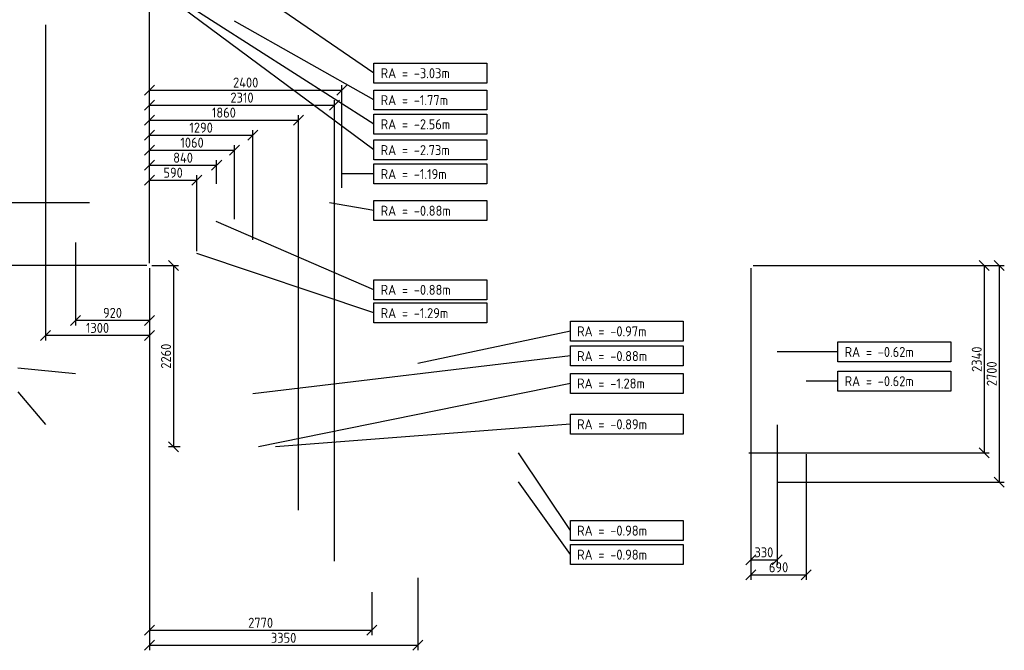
# Model space of a CAD drawing. Header units: millimetres. Extents: x -15718 to 33466, y -30964 to 22563.
# Tile 7 of 8: x 20881 to 33161, y 2699 to 10570. Entities that reach past the tile are written whole.
import ezdxf

# ---------------------------------------------------------------- set-up
doc = ezdxf.new("R2010")
doc.units = ezdxf.units.MM
doc.header["$LTSCALE"] = 250
doc.header["$MEASUREMENT"] = 0
doc.layers.get('0').update_dxf_attribs({"color": 2, "lineweight": 100})
doc.layers.add('K-DIM-025T', color=240, linetype='Continuous', lineweight=25)
doc.styles.add('Isocp', font='isocp.shx')
doc.dimstyles.new('ISO-25', dxfattribs={"dimscale": 50, "dimtxt": 2.5, "dimasz": 2.5, "dimexe": 1.25, "dimexo": 0.625, "dimtad": 1, "dimdec": 0, "dimrnd": 10, "dimtxsty": 'Isocp', "dimblk": 'OBLIQUE', "dimcen": 2.5, "dimclrd": 256, "dimclre": 256, "dimclrt": 256, "dimadec": 0, "dimazin": 0, "dimtfac": 1, "dimtdec": 0, "dimtmove": 0, "dimatfit": 3, "dimfxl": 0, "dimlwd": -1, "dimlwe": -1, "dimarcsym": 0})

# ---------------------------------------------------------------- blocks, each defined once
blk = doc.blocks.new('_Oblique')
at = {"color": 0, "linetype": 'ByBlock', "lineweight": -2}
blk.add_line((-0.5, -0.5), (0.5, 0.5), dxfattribs=at)
blk = doc.blocks.new('*D42')
at = {"layer": 'Defpoints', "color": 0}
for p in [(19857, 8285), (21784, 8285, -883), (22500, 7500, -3300)]:
    blk.add_point(p, dxfattribs=at)
at = {"layer": 'K-DIM-025T'}
for p, q in [((21752, 8285), (19794, 8285)), ((19857, 7500), (19857, 8285)), ((22469, 7500), (19794, 7500))]:
    blk.add_line(p, q, dxfattribs=at)
at = {"layer": 'K-DIM-025T', "xscale": 125, "yscale": 125, "zscale": 125}
for p, rotation in [((19857, 8285), 90), ((19857, 7500), 270)]:
    blk.add_blockref('_Oblique', p, dxfattribs=dict(at, rotation=rotation))
at = {"layer": 'K-DIM-025T', "insert": (19763, 7893), "char_height": 125, "attachment_point": 5, "rotation": 90, "style": 'Isocp'}
blk.add_mtext('790', dxfattribs=at)
blk = doc.blocks.new('*D43')
at = {"layer": 'Defpoints', "color": 0}
for p in [(19669, 8490), (20285, 8490, -883), (22500, 7500, -3300)]:
    blk.add_point(p, dxfattribs=at)
at = {"layer": 'K-DIM-025T'}
for p, q in [((20254, 8490), (19607, 8490)), ((19669, 7500), (19669, 8490)), ((22469, 7500), (19607, 7500))]:
    blk.add_line(p, q, dxfattribs=at)
at = {"layer": 'K-DIM-025T', "xscale": 125, "yscale": 125, "zscale": 125}
for p, rotation in [((19669, 8490), 90), ((19669, 7500), 270)]:
    blk.add_blockref('_Oblique', p, dxfattribs=dict(at, rotation=rotation))
at = {"layer": 'K-DIM-025T', "insert": (19575, 7995), "char_height": 125, "attachment_point": 5, "rotation": 90, "style": 'Isocp'}
blk.add_mtext('990', dxfattribs=at)
blk = doc.blocks.new('*D46')
at = {"layer": 'Defpoints', "color": 0}
for p in [(21577, 7821, -579), (22500, 7500, -3300), (21577, 6817)]:
    blk.add_point(p, dxfattribs=at)
at = {"layer": 'K-DIM-025T'}
for p, q in [((21577, 7790), (21577, 6754)), ((22500, 7469), (22500, 6754)), ((22500, 6817), (21577, 6817))]:
    blk.add_line(p, q, dxfattribs=at)
at = {"layer": 'K-DIM-025T', "xscale": 125, "yscale": 125, "zscale": 125, "rotation": 180}
blk.add_blockref('_Oblique', (21577, 6817), dxfattribs=at)
at = {"layer": 'K-DIM-025T', "xscale": 125, "yscale": 125, "zscale": 125}
blk.add_blockref('_Oblique', (22500, 6817), dxfattribs=at)
at = {"layer": 'K-DIM-025T', "insert": (22039, 6911), "char_height": 125, "attachment_point": 5, "style": 'Isocp'}
blk.add_mtext('920', dxfattribs=at)
blk = doc.blocks.new('*D47')
at = {"layer": 'Defpoints', "color": 0}
for p in [(21204, 10536, -579), (22500, 7500, -3300), (21204, 6629)]:
    blk.add_point(p, dxfattribs=at)
at = {"layer": 'K-DIM-025T'}
for p, q in [((21204, 10505), (21204, 6567)), ((22500, 7469), (22500, 6567)), ((22500, 6629), (21204, 6629))]:
    blk.add_line(p, q, dxfattribs=at)
at = {"layer": 'K-DIM-025T', "xscale": 125, "yscale": 125, "zscale": 125, "rotation": 180}
blk.add_blockref('_Oblique', (21204, 6629), dxfattribs=at)
at = {"layer": 'K-DIM-025T', "xscale": 125, "yscale": 125, "zscale": 125}
blk.add_blockref('_Oblique', (22500, 6629), dxfattribs=at)
at = {"layer": 'K-DIM-025T', "insert": (21852, 6723), "char_height": 125, "attachment_point": 5, "style": 'Isocp'}
blk.add_mtext('1300', dxfattribs=at)
blk = doc.blocks.new('*D48')
at = {"layer": 'Defpoints', "color": 0}
for p in [(21805, 11810), (21805, 11655, -1316), (22500, 7500, -3300)]:
    blk.add_point(p, dxfattribs=at)
at = {"layer": 'K-DIM-025T'}
for p, q in [((21805, 11686), (21805, 11872)), ((22500, 11810), (21805, 11810)), ((22500, 7531), (22500, 11872))]:
    blk.add_line(p, q, dxfattribs=at)
at = {"layer": 'K-DIM-025T', "xscale": 125, "yscale": 125, "zscale": 125, "rotation": 180}
blk.add_blockref('_Oblique', (21805, 11810), dxfattribs=at)
at = {"layer": 'K-DIM-025T', "xscale": 125, "yscale": 125, "zscale": 125}
blk.add_blockref('_Oblique', (22500, 11810), dxfattribs=at)
at = {"layer": 'K-DIM-025T', "insert": (22153, 11903), "char_height": 125, "attachment_point": 5, "style": 'Isocp'}
blk.add_mtext('690', dxfattribs=at)
blk = doc.blocks.new('*D69')
at = {"layer": 'Defpoints', "color": 0}
for p in [(23091, 8566), (23091, 7651, -837), (22500, 7500)]:
    blk.add_point(p, dxfattribs=at)
at = {"layer": 'K-DIM-025T'}
for p, q in [((22500, 7531), (22500, 8629)), ((23091, 7682), (23091, 8629)), ((22500, 8566), (23091, 8566))]:
    blk.add_line(p, q, dxfattribs=at)
at = {"layer": 'K-DIM-025T', "xscale": 125, "yscale": 125, "zscale": 125, "rotation": 180}
blk.add_blockref('_Oblique', (22500, 8566), dxfattribs=at)
at = {"layer": 'K-DIM-025T', "xscale": 125, "yscale": 125, "zscale": 125}
blk.add_blockref('_Oblique', (23091, 8566), dxfattribs=at)
at = {"layer": 'K-DIM-025T', "insert": (22795, 8660), "char_height": 125, "attachment_point": 5, "style": 'Isocp'}
blk.add_mtext('590', dxfattribs=at)
blk = doc.blocks.new('*D70')
at = {"layer": 'Defpoints', "color": 0}
for p in [(23338, 8754), (23338, 8490, -883), (22500, 7500, -3300)]:
    blk.add_point(p, dxfattribs=at)
at = {"layer": 'K-DIM-025T'}
for p, q in [((22500, 7531), (22500, 8816)), ((22500, 8754), (23338, 8754)), ((23338, 8522), (23338, 8816))]:
    blk.add_line(p, q, dxfattribs=at)
at = {"layer": 'K-DIM-025T', "xscale": 125, "yscale": 125, "zscale": 125, "rotation": 180}
blk.add_blockref('_Oblique', (22500, 8754), dxfattribs=at)
at = {"layer": 'K-DIM-025T', "xscale": 125, "yscale": 125, "zscale": 125}
blk.add_blockref('_Oblique', (23338, 8754), dxfattribs=at)
at = {"layer": 'K-DIM-025T', "insert": (22919, 8847), "char_height": 125, "attachment_point": 5, "style": 'Isocp'}
blk.add_mtext('840', dxfattribs=at)
blk = doc.blocks.new('*D71')
at = {"layer": 'Defpoints', "color": 0}
for p in [(23561, 8941), (23561, 8050, -883), (22500, 7500, -3300)]:
    blk.add_point(p, dxfattribs=at)
at = {"layer": 'K-DIM-025T'}
for p, q in [((22500, 7531), (22500, 9004)), ((23561, 8082), (23561, 9004)), ((22500, 8941), (23561, 8941))]:
    blk.add_line(p, q, dxfattribs=at)
at = {"layer": 'K-DIM-025T', "xscale": 125, "yscale": 125, "zscale": 125, "rotation": 180}
blk.add_blockref('_Oblique', (22500, 8941), dxfattribs=at)
at = {"layer": 'K-DIM-025T', "xscale": 125, "yscale": 125, "zscale": 125}
blk.add_blockref('_Oblique', (23561, 8941), dxfattribs=at)
at = {"layer": 'K-DIM-025T', "insert": (23031, 9035), "char_height": 125, "attachment_point": 5, "style": 'Isocp'}
blk.add_mtext('1060', dxfattribs=at)
blk = doc.blocks.new('*D72')
at = {"layer": 'Defpoints', "color": 0}
for p in [(23788, 9129), (23788, 7792, -876), (22500, 7500, -3300)]:
    blk.add_point(p, dxfattribs=at)
at = {"layer": 'K-DIM-025T'}
for p, q in [((22500, 7531), (22500, 9191)), ((22500, 9129), (23788, 9129)), ((23788, 7823), (23788, 9191))]:
    blk.add_line(p, q, dxfattribs=at)
at = {"layer": 'K-DIM-025T', "xscale": 125, "yscale": 125, "zscale": 125, "rotation": 180}
blk.add_blockref('_Oblique', (22500, 9129), dxfattribs=at)
at = {"layer": 'K-DIM-025T', "xscale": 125, "yscale": 125, "zscale": 125}
blk.add_blockref('_Oblique', (23788, 9129), dxfattribs=at)
at = {"layer": 'K-DIM-025T', "insert": (23144, 9222), "char_height": 125, "attachment_point": 5, "style": 'Isocp'}
blk.add_mtext('1290', dxfattribs=at)
blk = doc.blocks.new('*D73')
at = {"layer": 'Defpoints', "color": 0}
for p in [(24357, 9316), (22500, 7500, -3300), (24357, 4416, -579)]:
    blk.add_point(p, dxfattribs=at)
at = {"layer": 'K-DIM-025T'}
for p, q in [((22500, 7531), (22500, 9379)), ((24357, 4447), (24357, 9379)), ((22500, 9316), (24357, 9316))]:
    blk.add_line(p, q, dxfattribs=at)
at = {"layer": 'K-DIM-025T', "xscale": 125, "yscale": 125, "zscale": 125, "rotation": 180}
blk.add_blockref('_Oblique', (22500, 9316), dxfattribs=at)
at = {"layer": 'K-DIM-025T', "xscale": 125, "yscale": 125, "zscale": 125}
blk.add_blockref('_Oblique', (24357, 9316), dxfattribs=at)
at = {"layer": 'K-DIM-025T', "insert": (23428, 9410), "char_height": 125, "attachment_point": 5, "style": 'Isocp'}
blk.add_mtext('1860', dxfattribs=at)
blk = doc.blocks.new('*D74')
at = {"layer": 'Defpoints', "color": 0}
for p in [(24808, 9504), (22500, 7500, -3300), (24808, 3779, -579)]:
    blk.add_point(p, dxfattribs=at)
at = {"layer": 'K-DIM-025T'}
for p, q in [((22500, 7531), (22500, 9566)), ((22500, 9504), (24808, 9504)), ((24808, 3810), (24808, 9566))]:
    blk.add_line(p, q, dxfattribs=at)
at = {"layer": 'K-DIM-025T', "xscale": 125, "yscale": 125, "zscale": 125, "rotation": 180}
blk.add_blockref('_Oblique', (22500, 9504), dxfattribs=at)
at = {"layer": 'K-DIM-025T', "xscale": 125, "yscale": 125, "zscale": 125}
blk.add_blockref('_Oblique', (24808, 9504), dxfattribs=at)
at = {"layer": 'K-DIM-025T', "insert": (23654, 9597), "char_height": 125, "attachment_point": 5, "style": 'Isocp'}
blk.add_mtext('2310', dxfattribs=at)
blk = doc.blocks.new('*D75')
at = {"layer": 'Defpoints', "color": 0}
for p in [(24899, 9691), (24899, 8437, -1035), (22500, 7500, -3300)]:
    blk.add_point(p, dxfattribs=at)
at = {"layer": 'K-DIM-025T'}
for p, q in [((22500, 7531), (22500, 9754)), ((24899, 8469), (24899, 9754)), ((22500, 9691), (24899, 9691))]:
    blk.add_line(p, q, dxfattribs=at)
at = {"layer": 'K-DIM-025T', "xscale": 125, "yscale": 125, "zscale": 125, "rotation": 180}
blk.add_blockref('_Oblique', (22500, 9691), dxfattribs=at)
at = {"layer": 'K-DIM-025T', "xscale": 125, "yscale": 125, "zscale": 125}
blk.add_blockref('_Oblique', (24899, 9691), dxfattribs=at)
at = {"layer": 'K-DIM-025T', "insert": (23700, 9785), "char_height": 125, "attachment_point": 5, "style": 'Isocp'}
blk.add_mtext('2400', dxfattribs=at)
blk = doc.blocks.new('*D85')
at = {"layer": 'Defpoints', "color": 0}
for p in [(22500, 7500, -3300), (22799, 5240), (22914, 5240, -2210)]:
    blk.add_point(p, dxfattribs=at)
at = {"layer": 'K-DIM-025T'}
for p, q in [((22531, 7500), (22862, 7500)), ((22799, 7500), (22799, 5240)), ((22883, 5240), (22737, 5240))]:
    blk.add_line(p, q, dxfattribs=at)
at = {"layer": 'K-DIM-025T', "xscale": 125, "yscale": 125, "zscale": 125}
for p, rotation in [((22799, 7500), 90), ((22799, 5240), 270)]:
    blk.add_blockref('_Oblique', p, dxfattribs=dict(at, rotation=rotation))
at = {"layer": 'K-DIM-025T', "insert": (22706, 6370), "char_height": 125, "attachment_point": 5, "rotation": 90, "style": 'Isocp'}
blk.add_mtext('2260', dxfattribs=at)
blk = doc.blocks.new('*D86')
at = {"layer": 'Defpoints', "color": 0}
for p in [(22500, 7500, -3300), (25273, 3456, -589), (25273, 2949)]:
    blk.add_point(p, dxfattribs=at)
at = {"layer": 'K-DIM-025T'}
for p, q in [((22500, 7469), (22500, 2887)), ((25273, 3425), (25273, 2887)), ((22500, 2949), (25273, 2949))]:
    blk.add_line(p, q, dxfattribs=at)
at = {"layer": 'K-DIM-025T', "xscale": 125, "yscale": 125, "zscale": 125, "rotation": 180}
blk.add_blockref('_Oblique', (22500, 2949), dxfattribs=at)
at = {"layer": 'K-DIM-025T', "xscale": 125, "yscale": 125, "zscale": 125}
blk.add_blockref('_Oblique', (25273, 2949), dxfattribs=at)
at = {"layer": 'K-DIM-025T', "insert": (23886, 3043), "char_height": 125, "attachment_point": 5, "style": 'Isocp'}
blk.add_mtext('2770', dxfattribs=at)
blk = doc.blocks.new('*D87')
at = {"layer": 'Defpoints', "color": 0}
for p in [(22500, 7500, -3300), (25847, 3634, -975), (25847, 2762)]:
    blk.add_point(p, dxfattribs=at)
at = {"layer": 'K-DIM-025T'}
for p, q in [((22500, 7469), (22500, 2699)), ((25847, 3603), (25847, 2699)), ((22500, 2762), (25847, 2762))]:
    blk.add_line(p, q, dxfattribs=at)
at = {"layer": 'K-DIM-025T', "xscale": 125, "yscale": 125, "zscale": 125, "rotation": 180}
blk.add_blockref('_Oblique', (22500, 2762), dxfattribs=at)
at = {"layer": 'K-DIM-025T', "xscale": 125, "yscale": 125, "zscale": 125}
blk.add_blockref('_Oblique', (25847, 2762), dxfattribs=at)
at = {"layer": 'K-DIM-025T', "insert": (24173, 2855), "char_height": 125, "attachment_point": 5, "style": 'Isocp'}
blk.add_mtext('3350', dxfattribs=at)
blk = doc.blocks.new('*D88')
at = {"layer": 'Defpoints', "color": 0}
for p in [(30000, 7500, -3300), (29946, 5164, -624), (32911, 5164)]:
    blk.add_point(p, dxfattribs=at)
at = {"layer": 'K-DIM-025T'}
for p, q in [((30031, 7500), (32974, 7500)), ((32911, 7500), (32911, 5164)), ((29977, 5164), (32974, 5164))]:
    blk.add_line(p, q, dxfattribs=at)
at = {"layer": 'K-DIM-025T', "xscale": 125, "yscale": 125, "zscale": 125}
for p, rotation in [((32911, 7500), 90), ((32911, 5164), 270)]:
    blk.add_blockref('_Oblique', p, dxfattribs=dict(at, rotation=rotation))
at = {"layer": 'K-DIM-025T', "insert": (32818, 6332), "char_height": 125, "attachment_point": 5, "rotation": 90, "style": 'Isocp'}
blk.add_mtext('2340', dxfattribs=at)
blk = doc.blocks.new('*D89')
at = {"layer": 'Defpoints', "color": 0}
for p in [(30000, 7500, -3300), (30311, 4799, -625), (33099, 4799)]:
    blk.add_point(p, dxfattribs=at)
at = {"layer": 'K-DIM-025T'}
for p, q in [((30031, 7500), (33161, 7500)), ((33099, 7500), (33099, 4799)), ((30342, 4799), (33161, 4799))]:
    blk.add_line(p, q, dxfattribs=at)
at = {"layer": 'K-DIM-025T', "xscale": 125, "yscale": 125, "zscale": 125}
for p, rotation in [((33099, 7500), 90), ((33099, 4799), 270)]:
    blk.add_blockref('_Oblique', p, dxfattribs=dict(at, rotation=rotation))
at = {"layer": 'K-DIM-025T', "insert": (33005, 6150), "char_height": 125, "attachment_point": 5, "rotation": 90, "style": 'Isocp'}
blk.add_mtext('2700', dxfattribs=at)
blk = doc.blocks.new('*D90')
at = {"layer": 'Defpoints', "color": 0}
for p in [(30000, 7500, -3300), (30327, 5545, -623), (30327, 3829)]:
    blk.add_point(p, dxfattribs=at)
at = {"layer": 'K-DIM-025T'}
for p, q in [((30000, 7469), (30000, 3766)), ((30327, 5514), (30327, 3766)), ((30000, 3829), (30327, 3829))]:
    blk.add_line(p, q, dxfattribs=at)
at = {"layer": 'K-DIM-025T', "xscale": 125, "yscale": 125, "zscale": 125, "rotation": 180}
blk.add_blockref('_Oblique', (30000, 3829), dxfattribs=at)
at = {"layer": 'K-DIM-025T', "xscale": 125, "yscale": 125, "zscale": 125}
blk.add_blockref('_Oblique', (30327, 3829), dxfattribs=at)
at = {"layer": 'K-DIM-025T', "insert": (30163, 3922), "char_height": 125, "attachment_point": 5, "style": 'Isocp'}
blk.add_mtext('330', dxfattribs=at)
blk = doc.blocks.new('*D91')
at = {"layer": 'Defpoints', "color": 0}
for p in [(30000, 7500, -3300), (30692, 5180, -624), (30692, 3641)]:
    blk.add_point(p, dxfattribs=at)
at = {"layer": 'K-DIM-025T'}
for p, q in [((30000, 7469), (30000, 3579)), ((30692, 5149), (30692, 3579)), ((30000, 3641), (30692, 3641))]:
    blk.add_line(p, q, dxfattribs=at)
at = {"layer": 'K-DIM-025T', "xscale": 125, "yscale": 125, "zscale": 125, "rotation": 180}
blk.add_blockref('_Oblique', (30000, 3641), dxfattribs=at)
at = {"layer": 'K-DIM-025T', "xscale": 125, "yscale": 125, "zscale": 125}
blk.add_blockref('_Oblique', (30692, 3641), dxfattribs=at)
at = {"layer": 'K-DIM-025T', "insert": (30346, 3735), "char_height": 125, "attachment_point": 5, "style": 'Isocp'}
blk.add_mtext('690', dxfattribs=at)

msp = doc.modelspace()

# ---------------------------------------------------------------- linework, layer by layer
at = {"layer": 'K-DIM-025T'}
for p, q in [((25300, 9266.4, -2555.5), (22774.5, 10881, -2555.5)), ((25300, 8943.9, -2725.5), (22774.5, 10819.5, -2725.5)), ((25300, 9903.5, -3025.8), (23939.5, 10840, -3025.8)), ((25300, 9567.3, -1767.9), (23561.1, 10552, -1767.9)), ((25300, 8644.4, -1187.4), (24899, 8644.4, -1187.4)), ((25300, 8187.1, -883.4), (24747, 8285.3, -883.4)), ((25300, 7200, -883.4), (23332.1, 8050.3, -883.4)), ((25300, 6909.4, -1294.5), (23090.9, 7650.7, -1294.5)), ((27750, 6682.3, -975), (25846.8, 6277.2, -975)), ((31086.3, 6424.8, -623), (30326.5, 6424.8, -623)), ((27750, 6373, -876), (23788.5, 5899, -876)), ((20856.7, 6225.7, -579.4), (21577, 6155.7, -579.4)), ((27750, 6031, -1283), (23861, 5240, -1283)), ((31086.3, 6059.8, -624), (30691.5, 6059.8, -624)), ((20856.7, 5923.5, -579.4), (21204, 5515.7, -579.4)), ((27750, 5521.8, -886), (24073.9, 5240, -886)), ((27750, 4194.8, -975), (27101, 5165, -975)), ((27750, 3894.8, -975), (27101, 4800, -975))]:
    msp.add_line(p, q, dxfattribs=at)
for points, elevation in [([(25300, 9778.8), (25300, 10028.2), (26706.7, 10028.2), (26706.7, 9778.8)], -3025.8), ([(25300, 9442.6), (25300, 9692), (26706.7, 9692), (26706.7, 9442.6)], -1767.9), ([(25300, 9141.7), (25300, 9391.1), (26706.7, 9391.1), (26706.7, 9141.7)], -2555.5), ([(25300, 8819.2), (25300, 9068.6), (26706.7, 9068.6), (26706.7, 8819.2)], -2725.5), ([(25300, 8519.7), (25300, 8769.1), (26706.7, 8769.1), (26706.7, 8519.7)], -1187.4), ([(25300, 8062.5), (25300, 8311.8), (26706.7, 8311.8), (26706.7, 8062.5)], -883.4), ([(25300, 7075.3), (25300, 7324.7), (26706.7, 7324.7), (26706.7, 7075.3)], -883.4), ([(25300, 6784.7), (25300, 7034.1), (26706.7, 7034.1), (26706.7, 6784.7)], -1294.5), ([(27750, 6557.7), (27750, 6807), (29156.7, 6807), (29156.7, 6557.7)], -975), ([(31086.3, 6300.1), (31086.3, 6549.5), (32493.1, 6549.5), (32493.1, 6300.1)], -623), ([(27750, 6248.3), (27750, 6497.7), (29156.7, 6497.7), (29156.7, 6248.3)], -876), ([(27750, 5906.3), (27750, 6155.7), (29156.7, 6155.7), (29156.7, 5906.3)], -1283), ([(31086.3, 5935.1), (31086.3, 6184.5), (32493.1, 6184.5), (32493.1, 5935.1)], -624), ([(27750, 5397.1), (27750, 5646.5), (29156.7, 5646.5), (29156.7, 5397.1)], -886), ([(27750, 4070.1), (27750, 4319.5), (29156.7, 4319.5), (29156.7, 4070.1)], -975), ([(27750, 3770.1), (27750, 4019.5), (29156.7, 4019.5), (29156.7, 3770.1)], -975)]:
    msp.add_lwpolyline(points, close=True, dxfattribs=dict(at, elevation=elevation))

# ---------------------------------------------------------------- texts
at = {"layer": 'K-DIM-025T', "style": 'Isocp'}
for s, p in [('RA = -3.03m ', (25383.6, 9839, -3025.8)), ('RA = -1.77m ', (25383.6, 9502.8, -1767.9)), ('RA = -2.56m ', (25383.6, 9201.9, -2555.5)), ('RA = -2.73m ', (25383.6, 8879.4, -2725.5)), ('RA = -1.19m ', (25383.6, 8579.9, -1187.4)), ('RA = -0.88m ', (25383.6, 8122.6, -883.4)), ('RA = -0.88m ', (25383.6, 7135.5, -883.4)), ('RA = -1.29m ', (25383.6, 6844.9, -1294.5)), ('RA = -0.97m ', (27833.6, 6617.8, -975)), ('RA = -0.88m ', (27833.6, 6308.5, -876)), ('RA = -0.62m ', (31170, 6360.3, -623)), ('RA = -1.28m ', (27833.6, 5966.5, -1283)), ('RA = -0.62m ', (31170, 5995.3, -624)), ('RA = -0.89m ', (27833.6, 5457.3, -886)), ('RA = -0.98m ', (27833.6, 4130.3, -975)), ('RA = -0.98m ', (27833.6, 3830.3, -975))]:
    msp.add_text(s, height=125, dxfattribs=at).set_placement(p)

# ---------------------------------------------------------------- dimensions: what is measured, and where the dimension line sits
at = {"layer": 'K-DIM-025T'}
for base, p1, p2, picture, middle in [((21805, 11809.7), (22500, 7500, -3300), (21805, 11655, -1316), '*D48', (22152.5, 11903.5)), ((21204, 6629.3), (22500, 7500, -3300), (21204, 10535.9, -579.4), '*D47', (21852, 6723.1)), ((24899, 9691.1), (22500, 7500, -3300), (24899, 8437.3, -1035.4), '*D75', (23699.5, 9784.9)), ((24808, 9503.6), (22500, 7500, -3300), (24808, 3779, -579.4), '*D74', (23654, 9597.4)), ((24356.9, 9316.1), (22500, 7500, -3300), (24356.9, 4416, -579.4), '*D73', (23428.4, 9409.8)), ((23788.4999, 9128.5909), (22500.0081, 7500.004, -3300), (23788.4999, 7792, -876), '*D72', (23144.254, 9222.3532)), ((23561.1, 8941.1), (22500, 7500, -3300), (23561.1, 8050.3, -883.4), '*D71', (23030.5, 9034.8)), ((23338.4582, 8753.5909), (22500.0081, 7500.004, -3300), (23338.4582, 8490.25, -883.3807), '*D70', (22919.2331, 8847.3409)), ((23090.9, 8566.1), (22500, 7500), (23090.9, 7650.7, -837.5), '*D69', (22795.4, 8659.8)), ((21577, 6816.8), (22500, 7500, -3300), (21577, 7821.3, -579.4), '*D46', (22038.5, 6910.6)), ((25272.8, 2949), (22500, 7500, -3300), (25272.8, 3456.2, -589), '*D86', (23886.4, 3042.8)), ((25846.8, 2761.5), (22500, 7500, -3300), (25846.8, 3634.2, -975), '*D87', (24173.4, 2855.3)), ((30326.5, 3828.6067), (30000.0081, 7500.004, -3300), (30326.5, 5545.0564, -622.9997), '*D90', (30163.2541, 3922.3567)), ((30691.5, 3641.1067), (30000.0081, 7500.004, -3300), (30691.5, 5180.059, -623.9797), '*D91', (30345.7541, 3734.8567))]:
    dim = msp.add_linear_dim(base=base, p1=p1, p2=p2, dimstyle='ISO-25', dxfattribs=at)
    dim.commit()
    dim.dimension.update_dxf_attribs({"geometry": picture, "text_midpoint": middle})
for base, p1, p2, picture, middle in [((19669.2, 8490.3), (22500, 7500, -3300), (20285.2, 8490.3, -883.4), '*D43', (19575.5, 7995.1)), ((19856.7, 8285.3), (22500, 7500, -3300), (21783.5, 8285.3, -883.4), '*D42', (19763, 7892.6)), ((22799.3, 5240), (22500, 7500, -3300), (22914, 5240, -2209.5), '*D85', (22705.5, 6370)), ((32911.4, 5164.1), (30000, 7500, -3300), (29945.5, 5164.1, -624), '*D88', (32817.6, 6332)), ((33098.9, 4799.1), (30000, 7500, -3300), (30310.5, 4799.1, -625), '*D89', (33005.1, 6149.5))]:
    dim = msp.add_linear_dim(base=base, p1=p1, p2=p2, angle=90, dimstyle='ISO-25', dxfattribs=at)
    dim.commit()
    dim.dimension.update_dxf_attribs({"geometry": picture, "text_midpoint": middle})

doc.saveas('drawing.dxf')
